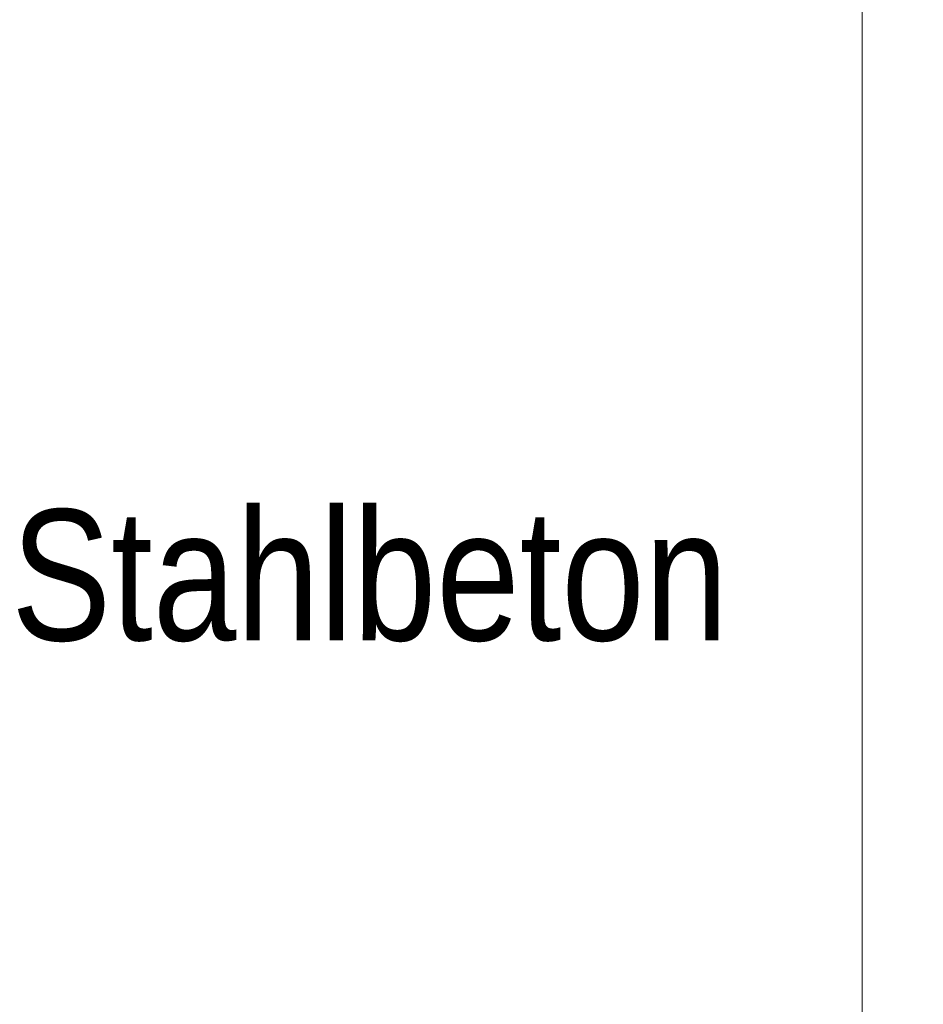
# Model space of a CAD drawing. Extents: x -720 to 300, y 62 to 1107.
# Tile 83 of 117: x 185 to 194, y 710 to 720. Entities that reach past the tile are written whole.
import ezdxf
from ezdxf.lldxf.tags import DXFTag

# ---------------------------------------------------------------- set-up
doc = ezdxf.new("R2010")
doc.units = 0
doc.layers.get('0').update_dxf_attribs({"lineweight": 35})
doc.layers.add('E_Detail_Beschriftung', color=7, linetype='Continuous', lineweight=13, true_color=0x009900)
doc.layers.add('E_Detail_Linie_Text_Bem', color=7, linetype='Continuous', lineweight=13)
doc.styles.get("Standard").update_dxf_attribs({"font": 'ARIALN.TTF'})
tags = doc.linetypes.add('fein_strichliert-A06G9FM98I', pattern=[4, 1, -2, 1]).pattern_tags.tags
tags[8:9] = [DXFTag(74, 4), DXFTag(75, 0), DXFTag(340, '0'), DXFTag(46, 0.0), DXFTag(50, 0.0), DXFTag(44, 0.0), DXFTag(45, 0.0)]
tags[6:7] = [DXFTag(74, 4), DXFTag(75, 0), DXFTag(340, '0'), DXFTag(46, 0.0), DXFTag(50, 0.0), DXFTag(44, 0.0), DXFTag(45, 0.0)]
tags[4:5] = [DXFTag(74, 4), DXFTag(75, 0), DXFTag(340, '0'), DXFTag(46, 0.0), DXFTag(50, 0.0), DXFTag(44, 0.0), DXFTag(45, 0.0)]

# ---------------------------------------------------------------- blocks, each defined once
blk = doc.blocks.new('Referenz-A06G9FMD8I')
at = {"layer": 'E_Detail_Linie_Text_Bem', "linetype": 'fein_strichliert-A06G9FM98I', "ltscale": 0.65}
blk.add_line((193.732, 673.71), (193.732, 735.027), dxfattribs=at)
at = {"layer": 'E_Detail_Beschriftung', "linetype": 'Continuous', "ltscale": 0.13, "insert": (184.63, 714.881), "char_height": 1.4, "attachment_point": 1}
blk.add_mtext('{\\fArial Narrow;Stahlbeton}', dxfattribs=at)

msp = doc.modelspace()

# ---------------------------------------------------------------- block references
at = {"color": 8, "lineweight": 25, "ltscale": 0.25, "true_color": 0x808080}
msp.add_blockref('Referenz-A06G9FMD8I', (0, 0), dxfattribs=at)

doc.saveas('drawing.dxf')
